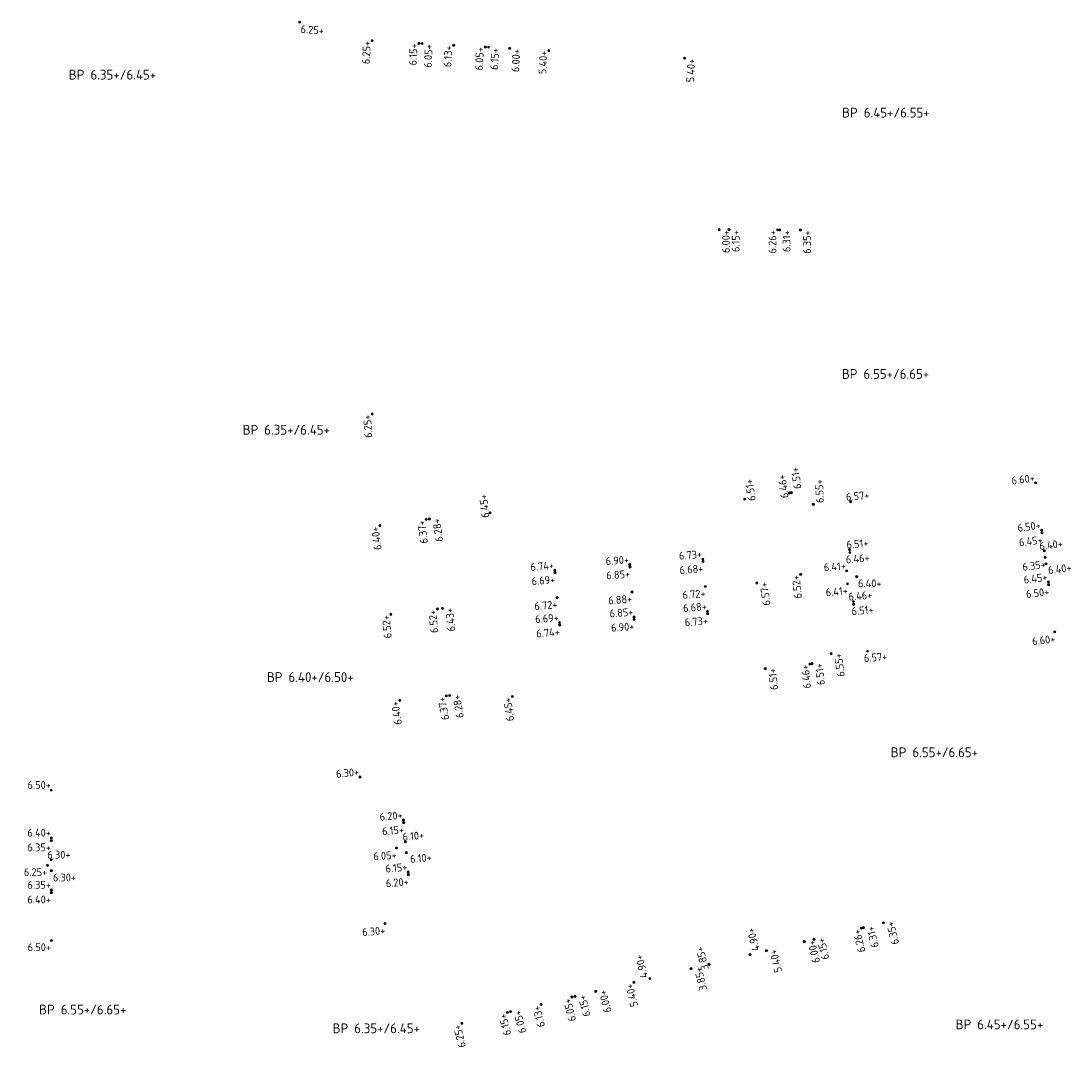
# Model space of a CAD drawing. Extents: x 168267 to 168723, y 448732 to 449595.
# Tile 18 of 32: x 168369 to 168466, y 449150 to 449245. Entities that reach past the tile are written whole.
import ezdxf
from ezdxf.enums import TextEntityAlignment as Align

# ---------------------------------------------------------------- set-up
doc = ezdxf.new("R2010")
doc.units = 0
doc.header["$MEASUREMENT"] = 0
for name, color, linetype, lineweight in [('N-PV-OG-SP_PEIL_0200_BOUWPEIL-T', 30, 'Continuous', 0), ('N-PV-OG-SP_PEIL_0500_KAVELPEIL-S', 140, 'Continuous', 0), ('N-PV-OG-SP_PEIL_0500_WEGPEIL-S', 210, 'Continuous', 0), ('N-PV-OG-SP_PEIL_0500_WEGPEIL_GOOT-S', 190, 'Continuous', 0), ('N-PV-OG-SP_PEIL_BOUWPEIL-S', 30, 'Continuous', 0)]:
    doc.layers.add(name, color=color, linetype=linetype, lineweight=lineweight)
doc.styles.add('NLCS-ISO', font='NLCS-ISO.ttf')

# ---------------------------------------------------------------- blocks, each defined once
blk = doc.blocks.new('*U5')
h = blk.add_hatch(color=256)
h.dxf.hatch_style = 1
edge = h.paths.add_edge_path()
edge.add_arc((0, 0), 0.25, 0, 360)
blk.add_circle((0, 0), 0.25)
at = {"ltscale": 0.1, "style": 'NLCS-ISO'}
blk.add_attdef('NAP', text='', height=1.8, dxfattribs=at).set_placement((4.41, -2.99), align=Align.BOTTOM_RIGHT)
blk = doc.blocks.new('SOG-PEIL_BOUWPEIL-SO')
at = {"layer": 'Defpoints'}
blk.add_point((0, 0), dxfattribs=at)
at = {"layer": 'N-PV-OG-SP_PEIL_0200_BOUWPEIL-T', "style": 'NLCS-ISO'}
for tag in ['BOUWPEIL-DEF', 'BOUWPEIL-SP']:
    blk.add_attdef(tag, text='', height=0.9, dxfattribs=at).set_placement((0, 0), align=Align.MIDDLE)
blk = doc.blocks.new('SOG-PEIL_HD-SO')
h = blk.add_hatch(color=256)
h.dxf.hatch_style = 1
edge = h.paths.add_edge_path()
edge.add_arc((0, 0), 0.25, 0, 360)
blk.add_circle((0, 0), 0.25)
at = {"ltscale": 0.1, "style": 'NLCS-ISO'}
blk.add_attdef('NAP', text='', height=1.8, dxfattribs=at).set_placement((-0.09, -0.25), align=Align.BOTTOM_RIGHT)
blk = doc.blocks.new('*U3')
h = blk.add_hatch(color=256)
h.dxf.hatch_style = 1
edge = h.paths.add_edge_path()
edge.add_arc((0, 0), 0.25, 0, 360)
blk.add_circle((0, 0), 0.25)
at = {"ltscale": 0.1, "style": 'NLCS-ISO'}
blk.add_attdef('NAP', text='', height=1.8, dxfattribs=at).set_placement((-0.09, -2.99), align=Align.BOTTOM_RIGHT)
blk = doc.blocks.new('*U4')
h = blk.add_hatch(color=256)
h.dxf.hatch_style = 1
edge = h.paths.add_edge_path()
edge.add_arc((0, 0), 0.25, 0, 360)
blk.add_circle((0, 0), 0.25)
at = {"ltscale": 0.1, "style": 'NLCS-ISO'}
blk.add_attdef('NAP', text='', height=1.8, dxfattribs=at).set_placement((4.41, -0.25), align=Align.BOTTOM_RIGHT)
blk = doc.blocks.new('*U7')
h = blk.add_hatch(color=256)
h.dxf.hatch_style = 1
edge = h.paths.add_edge_path()
edge.add_arc((0, 0), 0.25, 0, 360)
blk.add_circle((0, 0), 0.25)
at = {"ltscale": 0.1, "style": 'NLCS-ISO'}
blk.add_attdef('NAP', text='', height=1.8, dxfattribs=at).set_placement((-0.09, -2.99), align=Align.BOTTOM_RIGHT)
blk = doc.blocks.new('*U14')
h = blk.add_hatch(color=256)
h.dxf.hatch_style = 1
edge = h.paths.add_edge_path()
edge.add_arc((0, 0), 0.25, 0, 360)
blk.add_circle((0, 0), 0.25)
at = {"ltscale": 0.1, "style": 'NLCS-ISO'}
blk.add_attdef('NAP', text='', height=1.8, dxfattribs=at).set_placement((-0.09, -0.25), align=Align.BOTTOM_RIGHT)
blk = doc.blocks.new('*U8')
h = blk.add_hatch(color=256)
h.dxf.hatch_style = 1
edge = h.paths.add_edge_path()
edge.add_arc((0, 0), 0.25, 0, 360)
blk.add_circle((0, 0), 0.25)
at = {"ltscale": 0.1, "style": 'NLCS-ISO'}
blk.add_attdef('NAP', text='', height=1.8, dxfattribs=at).set_placement((4.41, -0.25), align=Align.BOTTOM_RIGHT)
blk = doc.blocks.new('*U33')
h = blk.add_hatch(color=256)
h.dxf.hatch_style = 1
edge = h.paths.add_edge_path()
edge.add_arc((0, 0), 0.25, 0, 360)
blk.add_circle((0, 0), 0.25)
at = {"ltscale": 0.1, "style": 'NLCS-ISO'}
blk.add_attdef('NAP', text='', height=1.8, dxfattribs=at).set_placement((-0.09, -0.25), align=Align.BOTTOM_RIGHT)
blk = doc.blocks.new('*U15')
h = blk.add_hatch(color=256)
h.dxf.hatch_style = 1
edge = h.paths.add_edge_path()
edge.add_arc((0, 0), 0.25, 0, 360)
blk.add_circle((0, 0), 0.25)
at = {"ltscale": 0.1, "style": 'NLCS-ISO'}
blk.add_attdef('NAP', text='', height=1.8, dxfattribs=at).set_placement((4.41, -0.25), align=Align.BOTTOM_RIGHT)
blk = doc.blocks.new('*U25')
h = blk.add_hatch(color=256)
h.dxf.hatch_style = 1
edge = h.paths.add_edge_path()
edge.add_arc((0, 0), 0.25, 0, 360)
blk.add_circle((0, 0), 0.25)
at = {"ltscale": 0.1, "style": 'NLCS-ISO'}
blk.add_attdef('NAP', text='', height=1.8, dxfattribs=at).set_placement((-0.09, -0.25), align=Align.BOTTOM_RIGHT)
blk = doc.blocks.new('*U53')
h = blk.add_hatch(color=256)
h.dxf.hatch_style = 1
edge = h.paths.add_edge_path()
edge.add_arc((0, 0), 0.25, 0, 360)
blk.add_circle((0, 0), 0.25)
at = {"ltscale": 0.1, "style": 'NLCS-ISO'}
blk.add_attdef('NAP', text='', height=1.8, dxfattribs=at).set_placement((4.41, -2.99), align=Align.BOTTOM_RIGHT)
blk = doc.blocks.new('*U50')
h = blk.add_hatch(color=256)
h.dxf.hatch_style = 1
edge = h.paths.add_edge_path()
edge.add_arc((0, 0), 0.25, 0, 360)
blk.add_circle((0, 0), 0.25)
at = {"ltscale": 0.1, "style": 'NLCS-ISO'}
blk.add_attdef('NAP', text='', height=1.8, dxfattribs=at).set_placement((4.41, -0.25), align=Align.BOTTOM_RIGHT)

msp = doc.modelspace()

# ---------------------------------------------------------------- block references
at = {"layer": 'N-PV-OG-SP_PEIL_0500_KAVELPEIL-S'}
ref = msp.add_blockref('*U5', (168394.666, 449244.861), dxfattribs=dict(at, xscale=0.4, yscale=0.4, zscale=0.4, rotation=355.81))
ref.add_attrib('NAP', '6.25+', dxfattribs={"layer": '0', "ltscale": 0.1, "height": 0.72, "rotation": 355.81, "style": 'NLCS-ISO'}).set_placement((168396.842, 449243.504), align=Align.BOTTOM_RIGHT)
for name, p, xscale, yscale, zscale, rotation, values in [('SOG-PEIL_HD-SO', (168401.326, 449243.153), 0.3999999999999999, 0.3999999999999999, 0.3999999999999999, 86.82099209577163, {'NAP': '6.25+'}), ('*U3', (168440.646, 449225.776), 0.3999999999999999, 0.3999999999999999, 0.3999999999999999, 89.75453822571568, {'NAP': '6.35+'}), ('SOG-PEIL_HD-SO', (168401.327, 449208.88), 0.4000000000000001, 0.4000000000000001, 0.4000000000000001, 93.27577028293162, {'NAP': '6.25+'}), ('SOG-PEIL_HD-SO', (168462.261, 449202.554), 0.4, 0.4, 0.4, 7.290717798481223, {'NAP': '6.60+'}), ('*U15', (168445.263, 449200.819), 0.3999999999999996, 0.3999999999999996, 0.3999999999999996, 4.638627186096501, {'NAP': '6.57+'}), ('SOG-PEIL_HD-SO', (168402.022, 449198.618), 0.4000000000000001, 0.4000000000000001, 0.4000000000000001, 97.69616748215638, {'NAP': '6.40+'}), ('SOG-PEIL_HD-SO', (168403.037, 449190.477), 0.4, 0.4, 0.4, 95.40321396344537, {'NAP': '6.52+'}), ('*U3', (168464.012, 449188.866), 0.4, 0.4, 0.4, 7.290717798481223, {'NAP': '6.60+'}), ('*U5', (168446.815, 449187.1), 0.3999999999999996, 0.3999999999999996, 0.3999999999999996, 4.638627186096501, {'NAP': '6.57+'}), ('*U3', (168443.481, 449186.857), 0.4, 0.4, 0.4, 97.30815586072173, {'NAP': '6.55+'}), ('SOG-PEIL_HD-SO', (168403.861, 449182.587), 0.4000000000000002, 0.4000000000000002, 0.4000000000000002, 98.20626911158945, {'NAP': '6.40+'}), ('SOG-PEIL_HD-SO', (168400.197, 449175.547), 0.4, 0.4, 0.4, 5.241701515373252, {'NAP': '6.30+'}), ('SOG-PEIL_HD-SO', (168371.845, 449174.329), 0.4, 0.4, 0.4, 0.03399288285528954, {'NAP': '6.50+'}), ('*U3', (168402.494, 449162.089), 0.4, 0.4, 0.4, 5.241701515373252, {'NAP': '6.30+'}), ('*U3', (168448.269, 449162.143), 0.3999999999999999, 0.3999999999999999, 0.3999999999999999, 103.4003852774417, {'NAP': '6.35+'}), ('*U3', (168371.854, 449160.529), 0.4, 0.4, 0.4, 0.03399288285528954, {'NAP': '6.50+'}), ('SOG-PEIL_HD-SO', (168409.553, 449152.919), 0.3999999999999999, 0.3999999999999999, 0.3999999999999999, 103.4003852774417, {'NAP': '6.25+'})]:
    msp.add_blockref(name, p, dxfattribs=dict(at, xscale=xscale, yscale=yscale, zscale=zscale, rotation=rotation)).add_auto_attribs(values)
ref = msp.add_blockref('*U5', (168441.836, 449200.577), dxfattribs=dict(at, xscale=0.4000000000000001, yscale=0.4000000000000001, zscale=0.4000000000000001, rotation=92.30815586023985))
ref.add_attrib('NAP', '6.55+', dxfattribs={"layer": '0', "ltscale": 0.1, "height": 0.72, "rotation": 92.30816, "style": 'NLCS-ISO'}).set_placement((168442.938, 449202.892), align=Align.BOTTOM_RIGHT)
at = {"layer": 'N-PV-OG-SP_PEIL_0500_WEGPEIL-S'}
for name, p, xscale, yscale, zscale, rotation, values in [('SOG-PEIL_HD-SO', (168405.62, 449242.915), 0.3999999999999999, 0.3999999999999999, 0.3999999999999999, 86.82099209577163, {'NAP': '6.15+'}), ('*U3', (168405.919, 449242.898), 0.3999999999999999, 0.3999999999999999, 0.3999999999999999, 86.82099209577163, {'NAP': '6.05+'}), ('SOG-PEIL_HD-SO', (168408.815, 449242.737), 0.3999999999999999, 0.3999999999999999, 0.3999999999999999, 86.82099209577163, {'NAP': '6.13+'}), ('SOG-PEIL_HD-SO', (168411.71, 449242.576), 0.3999999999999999, 0.3999999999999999, 0.3999999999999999, 86.82099209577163, {'NAP': '6.05+'}), ('*U3', (168412.01, 449242.56), 0.3999999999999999, 0.3999999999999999, 0.3999999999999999, 86.82099209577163, {'NAP': '6.15+'}), ('*U3', (168413.957, 449242.452), 0.3999999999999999, 0.3999999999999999, 0.3999999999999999, 86.82099209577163, {'NAP': '6.00+'}), ('SOG-PEIL_HD-SO', (168417.551, 449242.252), 0.3999999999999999, 0.3999999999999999, 0.3999999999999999, 86.82099209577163, {'NAP': '5.40+'}), ('*U3', (168430.032, 449241.559), 0.3999999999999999, 0.3999999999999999, 0.3999999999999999, 86.82099209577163, {'NAP': '5.40+'}), ('*U3', (168433.196, 449225.808), 0.3999999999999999, 0.3999999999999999, 0.3999999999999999, 89.75453822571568, {'NAP': '6.00+'}), ('*U3', (168434.096, 449225.804), 0.3999999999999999, 0.3999999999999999, 0.3999999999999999, 89.75453822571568, {'NAP': '6.15+'}), ('*U14', (168438.566, 449225.785), 0.3999999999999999, 0.3999999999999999, 0.3999999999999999, 89.75453822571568, {'NAP': '6.26+'}), ('*U3', (168438.766, 449225.784), 0.3999999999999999, 0.3999999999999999, 0.3999999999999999, 89.75453822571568, {'NAP': '6.31+'}), ('*U8', (168439.629, 449201.621), 0.3999999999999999, 0.3999999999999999, 0.3999999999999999, 97.82096574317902, {'NAP': '6.46+'}), ('*U5', (168435.545, 449201.053), 0.3999999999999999, 0.3999999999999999, 0.3999999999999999, 97.82096574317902, {'NAP': '6.51+'}), ('*U15', (168412.154, 449199.801), 0.3999999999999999, 0.3999999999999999, 0.3999999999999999, 95.71736410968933, {'NAP': '6.45+'}), ('SOG-PEIL_HD-SO', (168406.283, 449199.194), 0.4000000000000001, 0.4000000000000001, 0.4000000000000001, 97.69616748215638, {'NAP': '6.37+'}), ('*U3', (168406.58, 449199.234), 0.4000000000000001, 0.4000000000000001, 0.4000000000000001, 97.69616748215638, {'NAP': '6.28+'}), ('SOG-PEIL_HD-SO', (168462.817, 449198.21), 0.4, 0.4, 0.4, 7.290717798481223, {'NAP': '6.50+'}), ('*U3', (168462.851, 449197.962), 0.4, 0.4, 0.4, 7.290717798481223, {'NAP': '6.45+'}), ('*U15', (168445.17, 449196.422), 0.3999999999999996, 0.3999999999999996, 0.3999999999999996, 4.638627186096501, {'NAP': '6.51+'}), ('*U4', (168463.06, 449196.305), 0.4, 0.4, 0.4, 7.290717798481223, {'NAP': '6.40+'}), ('*U33', (168424.978, 449195.042), 0.3999999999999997, 0.3999999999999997, 0.3999999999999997, 4.305527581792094, {'NAP': '6.90+'}), ('*U33', (168431.697, 449195.548), 0.3999999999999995, 0.3999999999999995, 0.3999999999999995, 4.638627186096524, {'NAP': '6.73+'}), ('*U5', (168445.192, 449196.16), 0.3999999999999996, 0.3999999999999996, 0.3999999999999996, 4.638627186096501, {'NAP': '6.46+'}), ('*U33', (168418.095, 449194.524), 0.3999999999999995, 0.3999999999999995, 0.3999999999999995, 4.638627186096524, {'NAP': '6.74+'}), ('*U7', (168424.996, 449194.823), 0.3999999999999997, 0.3999999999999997, 0.3999999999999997, 4.305527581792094, {'NAP': '6.85+'}), ('*U7', (168431.716, 449195.328), 0.3999999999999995, 0.3999999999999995, 0.3999999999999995, 4.638627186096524, {'NAP': '6.68+'}), ('*U33', (168444.896, 449194.476), 0.3999999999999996, 0.3999999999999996, 0.3999999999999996, 4.638627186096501, {'NAP': '6.41+'}), ('*U7', (168418.115, 449194.304), 0.3999999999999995, 0.3999999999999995, 0.3999999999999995, 4.638627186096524, {'NAP': '6.69+'}), ('*U14', (168440.685, 449194.145), 0.399999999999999, 0.399999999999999, 0.399999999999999, 96.01994546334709, {'NAP': '6.52+'}), ('SOG-PEIL_HD-SO', (168463.425, 449193.458), 0.4, 0.4, 0.4, 7.290717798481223, {'NAP': '6.45+'}), ('*U7', (168431.921, 449193.038), 0.3999999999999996, 0.3999999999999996, 0.3999999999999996, 4.638627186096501, {'NAP': '6.72+'}), ('*U7', (168436.649, 449193.364), 0.3999999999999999, 0.3999999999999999, 0.3999999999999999, 97.82096574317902, {'NAP': '6.57+'}), ('*U7', (168444.984, 449193.279), 0.3999999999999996, 0.3999999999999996, 0.3999999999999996, 4.638627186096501, {'NAP': '6.41+'}), ('*U3', (168463.456, 449193.21), 0.4, 0.4, 0.4, 7.290717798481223, {'NAP': '6.50+'}), ('*U7', (168418.32, 449192.014), 0.3999999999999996, 0.3999999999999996, 0.3999999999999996, 4.638627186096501, {'NAP': '6.72+'}), ('*U7', (168425.188, 449192.531), 0.3999999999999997, 0.3999999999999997, 0.3999999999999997, 4.305527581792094, {'NAP': '6.88+'}), ('*U15', (168445.526, 449191.657), 0.3999999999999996, 0.3999999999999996, 0.3999999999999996, 4.638627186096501, {'NAP': '6.46+'}), ('SOG-PEIL_HD-SO', (168407.31, 449190.966), 0.4000000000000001, 0.4000000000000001, 0.4000000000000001, 95.33646598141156, {'NAP': '6.52+'}), ('*U3', (168407.777, 449191.037), 0.4, 0.4, 0.4, 95.40321396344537, {'NAP': '6.43+'}), ('*U33', (168425.38, 449190.239), 0.3999999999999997, 0.3999999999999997, 0.3999999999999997, 4.305527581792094, {'NAP': '6.85+'}), ('*U33', (168432.127, 449190.747), 0.3999999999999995, 0.3999999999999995, 0.3999999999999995, 4.638627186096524, {'NAP': '6.68+'}), ('*U5', (168445.549, 449191.396), 0.3999999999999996, 0.3999999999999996, 0.3999999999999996, 4.638627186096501, {'NAP': '6.51+'}), ('*U33', (168418.525, 449189.723), 0.3999999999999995, 0.3999999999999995, 0.3999999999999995, 4.638627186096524, {'NAP': '6.69+'}), ('*U7', (168425.391, 449190.019), 0.3999999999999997, 0.3999999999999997, 0.3999999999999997, 4.305527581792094, {'NAP': '6.90+'}), ('*U7', (168432.139, 449190.527), 0.3999999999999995, 0.3999999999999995, 0.3999999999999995, 4.638627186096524, {'NAP': '6.73+'}), ('*U7', (168418.537, 449189.503), 0.3999999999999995, 0.3999999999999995, 0.3999999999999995, 4.638627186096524, {'NAP': '6.74+'}), ('*U3', (168437.425, 449185.498), 0.399999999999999, 0.399999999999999, 0.399999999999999, 96.01994546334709, {'NAP': '6.51+'}), ('*U14', (168441.526, 449185.924), 0.399999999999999, 0.399999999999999, 0.399999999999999, 96.01994546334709, {'NAP': '6.46+'}), ('*U3', (168441.725, 449185.945), 0.399999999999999, 0.399999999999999, 0.399999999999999, 96.01994546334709, {'NAP': '6.51+'}), ('SOG-PEIL_HD-SO', (168408.142, 449182.992), 0.4000000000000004, 0.4000000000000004, 0.4000000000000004, 100.1076230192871, {'NAP': '6.37+'}), ('*U3', (168408.441, 449183.021), 0.4000000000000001, 0.4000000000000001, 0.4000000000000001, 98.78708436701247, {'NAP': '6.28+'}), ('*U25', (168414.192, 449182.927), 0.3999999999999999, 0.3999999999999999, 0.3999999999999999, 97.53932014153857, {'NAP': '6.45+'}), ('SOG-PEIL_HD-SO', (168404.19, 449171.593), 0.4, 0.4, 0.4, 5.241701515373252, {'NAP': '6.20+'}), ('SOG-PEIL_HD-SO', (168371.848, 449169.949), 0.4, 0.4, 0.4, 0.03399288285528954, {'NAP': '6.40+'}), ('*U3', (168404.215, 449171.344), 0.4, 0.4, 0.4, 5.241701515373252, {'NAP': '6.15+'}), ('*U3', (168371.851, 449169.699), 0.4, 0.4, 0.4, 0.03399288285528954, {'NAP': '6.35+'}), ('*U4', (168404.374, 449169.582), 0.4, 0.4, 0.4, 5.241701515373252, {'NAP': '6.10+'}), ('*U4', (168371.849, 449167.929), 0.4, 0.4, 0.4, 0.03399288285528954, {'NAP': '6.30+'}), ('SOG-PEIL_HD-SO', (168404.627, 449166.823), 0.4, 0.4, 0.4, 5.241701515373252, {'NAP': '6.15+'}), ('SOG-PEIL_HD-SO', (168371.851, 449165.159), 0.4, 0.4, 0.4, 0.03399288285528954, {'NAP': '6.35+'}), ('*U3', (168404.65, 449166.574), 0.4, 0.4, 0.4, 5.241701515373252, {'NAP': '6.20+'}), ('*U3', (168371.851, 449164.909), 0.4, 0.4, 0.4, 0.03399288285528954, {'NAP': '6.40+'}), ('*U14', (168446.246, 449161.661), 0.3999999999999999, 0.3999999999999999, 0.3999999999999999, 103.4003852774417, {'NAP': '6.26+'}), ('*U3', (168446.441, 449161.708), 0.3999999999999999, 0.3999999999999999, 0.3999999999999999, 103.4003852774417, {'NAP': '6.31+'}), ('*U15', (168432.267, 449158.331), 0.3999999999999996, 0.3999999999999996, 0.3999999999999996, 103.8721508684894, {'NAP': '3.85+'}), ('*U3', (168441.022, 449160.417), 0.3999999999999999, 0.3999999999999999, 0.3999999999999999, 103.4003852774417, {'NAP': '6.00+'}), ('*U3', (168441.898, 449160.625), 0.3999999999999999, 0.3999999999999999, 0.3999999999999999, 103.4003852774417, {'NAP': '6.15+'}), ('*U3', (168437.52, 449159.582), 0.3999999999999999, 0.3999999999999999, 0.3999999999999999, 103.4003852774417, {'NAP': '5.40+'}), ('*U7', (168430.614, 449157.937), 0.3999999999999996, 0.3999999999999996, 0.3999999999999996, 103.8721508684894, {'NAP': '3.85+'}), ('SOG-PEIL_HD-SO', (168425.361, 449156.685), 0.3999999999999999, 0.3999999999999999, 0.3999999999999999, 103.4003852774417, {'NAP': '5.40+'}), ('SOG-PEIL_HD-SO', (168419.67, 449155.33), 0.3999999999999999, 0.3999999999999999, 0.3999999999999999, 103.4003852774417, {'NAP': '6.05+'}), ('*U3', (168419.962, 449155.399), 0.3999999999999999, 0.3999999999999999, 0.3999999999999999, 103.4003852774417, {'NAP': '6.15+'}), ('*U3', (168421.859, 449155.851), 0.3999999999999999, 0.3999999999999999, 0.3999999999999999, 103.4003852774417, {'NAP': '6.00+'}), ('SOG-PEIL_HD-SO', (168416.849, 449154.658), 0.3999999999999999, 0.3999999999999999, 0.3999999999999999, 103.4003852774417, {'NAP': '6.13+'}), ('SOG-PEIL_HD-SO', (168413.736, 449153.916), 0.3999999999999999, 0.3999999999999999, 0.3999999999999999, 103.4003852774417, {'NAP': '6.15+'}), ('*U3', (168414.028, 449153.986), 0.3999999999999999, 0.3999999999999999, 0.3999999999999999, 103.4003852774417, {'NAP': '6.05+'})]:
    msp.add_blockref(name, p, dxfattribs=dict(at, xscale=xscale, yscale=yscale, zscale=zscale, rotation=rotation)).add_auto_attribs(values)
ref = msp.add_blockref('*U5', (168439.827, 449201.648), dxfattribs=dict(at, xscale=0.3999999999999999, yscale=0.3999999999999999, zscale=0.3999999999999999, rotation=97.82096574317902))
ref.add_attrib('NAP', '6.51+', dxfattribs={"layer": '0', "ltscale": 0.1, "height": 0.72, "rotation": 97.82097, "style": 'NLCS-ISO'}).set_placement((168440.702, 449204.058), align=Align.BOTTOM_RIGHT)
ref = msp.add_blockref('*U5', (168463.213, 449195.115), dxfattribs=dict(at, xscale=0.4, yscale=0.4, zscale=0.4, rotation=7.290717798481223))
ref.add_attrib('NAP', '6.40+', dxfattribs={"layer": '0', "ltscale": 0.1, "height": 0.72, "rotation": 7.29072, "style": 'NLCS-ISO'}).set_placement((168465.615, 449194.218), align=Align.BOTTOM_RIGHT)
ref = msp.add_blockref('*U5', (168404.466, 449168.586), dxfattribs=dict(at, xscale=0.4, yscale=0.4, zscale=0.4, rotation=5.241701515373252))
ref.add_attrib('NAP', '6.10+', dxfattribs={"layer": '0', "ltscale": 0.1, "height": 0.72, "rotation": 5.2417, "style": 'NLCS-ISO'}).set_placement((168406.834, 449167.604), align=Align.BOTTOM_RIGHT)
ref = msp.add_blockref('*U5', (168371.85, 449166.929), dxfattribs=dict(at, xscale=0.4, yscale=0.4, zscale=0.4, rotation=0.03399288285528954))
ref.add_attrib('NAP', '6.30+', dxfattribs={"layer": '0', "ltscale": 0.1, "height": 0.72, "rotation": 0.03399, "style": 'NLCS-ISO'}).set_placement((168374.119, 449165.736), align=Align.BOTTOM_RIGHT)
ref = msp.add_blockref('*U53', (168436.028, 449159.227), dxfattribs=dict(at, xscale=0.3999999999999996, yscale=0.3999999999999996, zscale=0.3999999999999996, rotation=103.8721508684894))
ref.add_attrib('NAP', '4.90+', dxfattribs={"layer": '0', "ltscale": 0.1, "height": 0.72, "rotation": 103.87215, "style": 'NLCS-ISO'}).set_placement((168436.626, 449161.786), align=Align.BOTTOM_RIGHT)
ref = msp.add_blockref('*U50', (168426.82, 449157.033), dxfattribs=dict(at, xscale=0.3999999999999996, yscale=0.3999999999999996, zscale=0.3999999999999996, rotation=103.8721508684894))
ref.add_attrib('NAP', '4.90+', dxfattribs={"layer": '0', "ltscale": 0.1, "height": 0.72, "rotation": 103.87215, "style": 'NLCS-ISO'}).set_placement((168426.357, 449159.33), align=Align.BOTTOM_RIGHT)
at = {"layer": 'N-PV-OG-SP_PEIL_0500_WEGPEIL_GOOT-S'}
for p, xscale, yscale, zscale, rotation, values in [((168463.136, 449195.71), 0.3999999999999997, 0.3999999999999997, 0.3999999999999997, 7.328447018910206, {'NAP': '6.35+'}), ((168403.559, 449169.011), 0.4, 0.4, 0.4, 3.861952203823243, {'NAP': '6.05+'}), ((168371.505, 449167.423), 0.4, 0.4, 0.4, 0.02999999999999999, {'NAP': '6.25+'})]:
    msp.add_blockref('*U7', p, dxfattribs=dict(at, xscale=xscale, yscale=yscale, zscale=zscale, rotation=rotation)).add_auto_attribs(values)
ref = msp.add_blockref('*U5', (168445.83, 449193.944), dxfattribs=dict(at, xscale=0.4, yscale=0.4, zscale=0.4))
ref.add_attrib('NAP', '6.40+', dxfattribs={"layer": '0', "ltscale": 0.1, "height": 0.72, "rotation": 0, "style": 'NLCS-ISO'}).set_placement((168448.098, 449192.75), align=Align.BOTTOM_RIGHT)
at = {"layer": 'N-PV-OG-SP_PEIL_BOUWPEIL-S'}
ref = msp.add_blockref('SOG-PEIL_BOUWPEIL-SO', (168377.469, 449240.04), dxfattribs=at)
ref.add_attrib('BOUWPEIL-SP', 'BP 6.35+/6.45+', dxfattribs={"layer": 'N-PV-OG-SP_PEIL_0200_BOUWPEIL-T', "height": 0.9, "style": 'NLCS-ISO'}).set_placement((168377.469, 449240.04), align=Align.MIDDLE)
ref = msp.add_blockref('SOG-PEIL_BOUWPEIL-SO', (168448.506, 449236.555), dxfattribs=at)
ref.add_attrib('BOUWPEIL-SP', 'BP 6.45+/6.55+', dxfattribs={"layer": 'N-PV-OG-SP_PEIL_0200_BOUWPEIL-T', "height": 0.9, "style": 'NLCS-ISO'}).set_placement((168448.506, 449236.555), align=Align.MIDDLE)
ref = msp.add_blockref('SOG-PEIL_BOUWPEIL-SO', (168448.473, 449212.554), dxfattribs=at)
ref.add_attrib('BOUWPEIL-SP', 'BP 6.55+/6.65+', dxfattribs={"layer": 'N-PV-OG-SP_PEIL_0200_BOUWPEIL-T', "height": 0.9, "style": 'NLCS-ISO'}).set_placement((168448.473, 449212.554), align=Align.MIDDLE)
ref = msp.add_blockref('SOG-PEIL_BOUWPEIL-SO', (168393.435, 449207.431), dxfattribs=at)
ref.add_attrib('BOUWPEIL-SP', 'BP 6.35+/6.45+', dxfattribs={"layer": 'N-PV-OG-SP_PEIL_0200_BOUWPEIL-T', "height": 0.9, "style": 'NLCS-ISO'}).set_placement((168393.435, 449207.431), align=Align.MIDDLE)
ref = msp.add_blockref('SOG-PEIL_BOUWPEIL-SO', (168395.635, 449184.72), dxfattribs=at)
ref.add_attrib('BOUWPEIL-SP', 'BP 6.40+/6.50+', dxfattribs={"layer": 'N-PV-OG-SP_PEIL_0200_BOUWPEIL-T', "height": 0.9, "style": 'NLCS-ISO'}).set_placement((168395.635, 449184.72), align=Align.MIDDLE)
ref = msp.add_blockref('SOG-PEIL_BOUWPEIL-SO', (168452.963, 449177.808), dxfattribs=at)
ref.add_attrib('BOUWPEIL-SP', 'BP 6.55+/6.65+', dxfattribs={"layer": 'N-PV-OG-SP_PEIL_0200_BOUWPEIL-T', "height": 0.9, "style": 'NLCS-ISO'}).set_placement((168452.963, 449177.808), align=Align.MIDDLE)
ref = msp.add_blockref('SOG-PEIL_BOUWPEIL-SO', (168374.739, 449154.186), dxfattribs=at)
ref.add_attrib('BOUWPEIL-SP', 'BP 6.55+/6.65+', dxfattribs={"layer": 'N-PV-OG-SP_PEIL_0200_BOUWPEIL-T', "height": 0.9, "style": 'NLCS-ISO'}).set_placement((168374.739, 449154.186), align=Align.MIDDLE)
ref = msp.add_blockref('SOG-PEIL_BOUWPEIL-SO', (168458.933, 449152.818), dxfattribs=at)
ref.add_attrib('BOUWPEIL-SP', 'BP 6.45+/6.55+', dxfattribs={"layer": 'N-PV-OG-SP_PEIL_0200_BOUWPEIL-T', "height": 0.9, "style": 'NLCS-ISO'}).set_placement((168458.933, 449152.818), align=Align.MIDDLE)
ref = msp.add_blockref('SOG-PEIL_BOUWPEIL-SO', (168401.701, 449152.462), dxfattribs=at)
ref.add_attrib('BOUWPEIL-SP', 'BP 6.35+/6.45+', dxfattribs={"layer": 'N-PV-OG-SP_PEIL_0200_BOUWPEIL-T', "height": 0.9, "style": 'NLCS-ISO'}).set_placement((168401.701, 449152.462), align=Align.MIDDLE)

doc.saveas('drawing.dxf')
